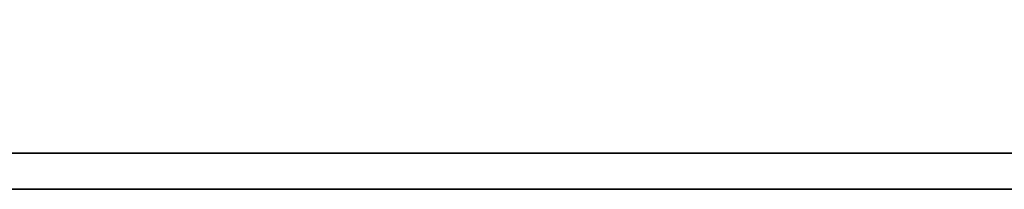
# Model space of a CAD drawing. Header units: millimetres. Extents: x 26 to 331, y -269 to -173.
# Tile 30 of 51: x 254.916 to 257.947, y -239.113 to -238.591. Entities that reach past the tile are written whole.
import ezdxf

# ---------------------------------------------------------------- set-up
doc = ezdxf.new("R2010")
doc.units = ezdxf.units.MM
doc.header["$LTSCALE"] = 0.15
doc.layers.add('DIM', color=4, linetype='CONTINUOUS')
doc.layers.add('layer 1', color=7, linetype='CONTINUOUS')

# ---------------------------------------------------------------- blocks, each defined once
blk = doc.blocks.new('TBI MOTION logo(完整正式版)')
at = {"layer": 'layer 1', "color": 22, "lineweight": 35}
blk.add_open_spline([(75.90875, -9.47875), (75.90875, -9.47875), (75.90875, -12.28625), (75.90875, -12.28625), (75.90875, -12.28625), (75.90875, -12.28625), (75.90875, -12.47875), (75.90875, -12.47875), (75.90875, -12.47875), (75.90875, -12.47875), (75.71625, -12.47875), (75.71625, -12.47875), (75.71625, -12.47875), (75.71625, -12.47875), (-88.32875, -12.47875), (-88.32875, -12.47875), (-88.32875, -12.47875), (-88.32875, -12.47875), (-88.32875, -13.29375), (-88.32875, -13.29375), (-88.32875, -13.29375), (-88.32875, -13.29375), (82.89125, -13.29375), (82.89125, -13.29375), (82.89125, -13.29375), (82.89125, -13.29375), (75.90875, -9.47875), (75.90875, -9.47875)], degree=3, knots=[0, 0, 0, 0, 0.14285714, 0.14285714, 0.14285714, 0.14285715, 0.28571429, 0.28571429, 0.28571429, 0.2857143, 0.42857143, 0.42857143, 0.42857143, 0.42857144, 0.57142857, 0.57142857, 0.57142857, 0.57142858, 0.71428571, 0.71428571, 0.71428571, 0.71428572, 0.85714286, 0.85714286, 0.85714286, 0.85714287, 1, 1, 1, 1], dxfattribs=at)

msp = doc.modelspace()

# ---------------------------------------------------------------- block references
at = {"layer": 'DIM', "color": 0, "xscale": 0.1368257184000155, "yscale": 0.1368257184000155, "zscale": 0.1368257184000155}
msp.add_blockref('TBI MOTION logo(完整正式版)', (259.8278, -237.2936), dxfattribs=at)

doc.saveas('drawing.dxf')
